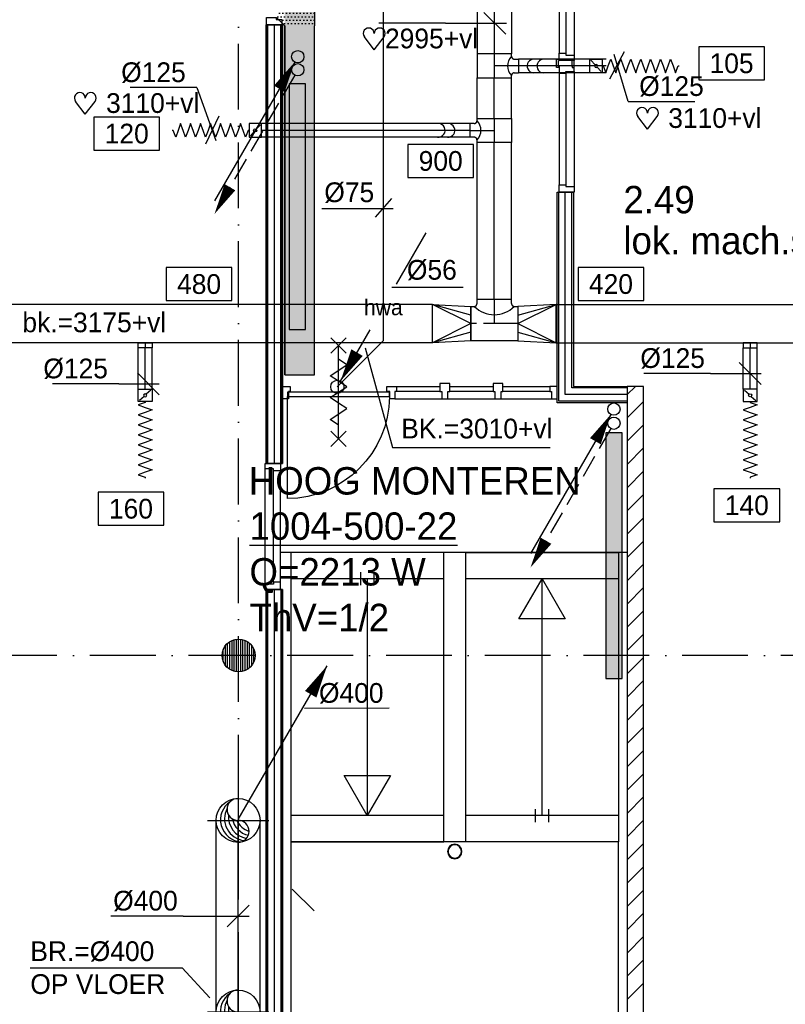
# Model space of a CAD drawing. Extents: x -1448 to 118900, y -195097 to 442500.
# Tile 5 of 103: x 21270 to 28250, y 372992 to 381970. Entities that reach past the tile are written whole.
import ezdxf
from ezdxf.enums import TextEntityAlignment as Align

# ---------------------------------------------------------------- set-up
doc = ezdxf.new("R2010")
doc.units = 0
doc.header["$LTSCALE"] = 100
for name, pattern in [('2322122', [47, 40, -7]), ('B-SL0', [100000000.0, 0, -100000000.0]), ('CENTER2', [11.25, 7.5, -1.25, 1.25, -1.25]), ('CENTER4', [5, 3.125, -0.625, 0.625, -0.625]), ('DASHDOT', [9, 6, -1.5, 0, -1.5]), ('LURETOUR', [6, 4, -2])]:
    doc.linetypes.add(name, pattern=pattern)
doc.layers.get('0').update_dxf_attribs({"linetype": 'CONTINUOUS'})
for name, color, linetype in [('AL$1----_ALGEMEEN', 7, 'CONTINUOUS'), ('AL$7----_STRAMIEN', 1, 'DASHDOT'), ('AL22----_BINNENWAND', 7, 'CONTINUOUS'), ('AL24----_TRAPPEN', 7, 'CONTINUOUS'), ('AL28----_KONSTRUKTIE', 3, 'CONTINUOUS'), ('AL32----_BINNENKOZ', 7, 'CONTINUOUS'), ('ALL-----_REFLIJNEN', 8, 'CONTINUOUS'), ('ALXAA---_GEWBETON', 12, 'CONTINUOUS'), ('ALXAB---_PREFABBETON', 1, 'CONTINUOUS'), ('BOUW', 8, 'CONTINUOUS'), ('KABELGOOT1', 8, 'CONTINUOUS'), ('WI561---', 1, 'CONTINUOUS'), ('WL521---', 4, 'CONTINUOUS'), ('WL532---', 4, 'CONTINUOUS'), ('WL561---', 4, 'CONTINUOUS'), ('WL561---_AANVOER', 4, 'CONTINUOUS'), ('WL561---_RETOUR', 4, 'CONTINUOUS'), ('WL570---', 3, 'CONTINUOUS'), ('WL570---_HARTLIJN', 1, 'CONTINUOUS'), ('WL570---_RETOUR', 3, 'CONTINUOUS'), ('WL570---_TOEVOER', 3, 'CONTINUOUS'), ('WM570---', 1, 'CONTINUOUS')]:
    doc.layers.add(name, color=color, linetype=linetype)
doc.styles.add('BURO-018', font='BUROFONT.shx', dxfattribs={"height": 180})
doc.styles.add('BURO-025', font='BUROFONT.shx', dxfattribs={"height": 250})
doc.styles.get("Standard").update_dxf_attribs({"font": 'ISOCP'})
pattern_1 = [(0, (0, 558400.235), (15.875, 31.75), [0, -31.75])]

# ---------------------------------------------------------------- blocks, each defined once
blk = doc.blocks.new('RONDBUIS219X8')
at = {"color": 0, "linetype": 'CONTINUOUS'}
for points in [[(109.55, 0, 1), (-109.55, 0, 1)], [(101.55, 0, 1), (-101.55, 0, 1)]]:
    blk.add_lwpolyline(points, format="xyb", close=True, dxfattribs=at)
blk = doc.blocks.new('2322401')
at = {"color": 0, "linetype": 'CONTINUOUS'}
for p, q in [((-0.5, 0.5, 1), (-0.5, 0.5)), ((-0.5, 0.5, 1), (-0.5, -0.5, 1)), ((0.5, 0.5, 1), (-0.5, 0.5, 1)), ((0.5, 0.5), (-0.5, 0.5)), ((-0.5, 0.5), (-0.5, -0.5)), ((0.5, 0.5, 1), (0.5, 0.5)), ((0.5, -0.5, 1), (0.5, 0.5, 1)), ((0.5, -0.5), (0.5, 0.5)), ((-0.5, -0.5, 1), (-0.5, -0.5)), ((-0.5, -0.5, 1), (0.5, -0.5, 1)), ((-0.5, -0.5), (0.5, -0.5)), ((0.5, -0.5, 1), (0.5, -0.5))]:
    blk.add_line(p, q, dxfattribs=at)
blk = doc.blocks.new('LDV2108')
at = {"color": 0, "linetype": 'CONTINUOUS'}
for p, q in [((-0.25, -0.433), (-1.187, -2.057)), ((-1.562, -2.706), (-2.5, -4.33)), ((-2.875, -4.98), (-3.812, -6.603)), ((-4.187, -7.253), (-5.125, -8.877)), ((-5.5, -9.526), (-6.437, -11.15))]:
    blk.add_line(p, q, dxfattribs=at)
blk.add_lwpolyline([(-6.75, -11.691, 0, 1, 0), (-5.5, -9.526, 1, 1, 0)], format="xyseb", dxfattribs=at)
blk.add_circle((0, 0), 0.5, dxfattribs=at)
blk = doc.blocks.new('LDV4107')
at = {"color": 0, "linetype": 'CONTINUOUS'}
blk.add_line((-0.25, -0.433), (-6.75, -11.691), dxfattribs=at)
blk.add_lwpolyline([(-0.25, -0.433, 0, 1, 0), (-1.5, -2.598, 1, 1, 0)], format="xyseb", dxfattribs=at)
blk.add_circle((0, 0), 0.5, dxfattribs=at)
blk = doc.blocks.new('LU-2D-K-15E')
at = {"color": 0, "linetype": 'CONTINUOUS'}
for p, q in [((-0.5, 175), (0.5, 175)), ((-0.5, -175), (0.5, -175))]:
    blk.add_line(p, q, dxfattribs=at)
blk = doc.blocks.new('*U79', base_point=(31462.9, 20621.4))
at = {"layer": 'WM570---', "linetype": 'CONTINUOUS'}
for p, q in [((31363.2, 20721.1), (31562.6, 20521.7)), ((31194.6, 20621.4), (30588.1, 20621.4)), ((31194.6, 20621.4), (31562.9, 20621.4))]:
    blk.add_line(p, q, dxfattribs=at)
at = {"layer": 'WM570---', "linetype": 'CONTINUOUS', "style": 'BURO-018'}
blk.add_text('%%c125', height=180, dxfattribs=at).set_placement((31094.6, 20671.4), align=Align.RIGHT)
blk = doc.blocks.new('LU-1D-BO-10E-7D2C')
at = {"color": 0, "linetype": 'CONTINUOUS'}
for p, q in [((-62.5, 0), (62.5, 0)), ((-62.5, -44.2), (-62.5, 0)), ((62.5, 0), (62.5, -44.2)), ((62.5, -44.2), (-62.5, -44.2))]:
    blk.add_line(p, q, dxfattribs=at)
at = {"layer": 'WL570---_HARTLIJN', "linetype": 'CENTER4'}
blk.add_line((0, 0), (0, -44.2), dxfattribs=at)
blk = doc.blocks.new('LU-1D-KL-7D70')
at = {"color": 0, "linetype": 'CONTINUOUS'}
for p, q in [((-56.4, 62.5), (-56.4, -62.5)), ((56.4, 62.5), (-56.4, 62.5)), ((47, 52), (9.5, 10.5)), ((56.4, -62.5), (56.4, 62.5)), ((-56.4, -62.5), (56.4, -62.5)), ((-9.5, -10.5), (-47, -52))]:
    blk.add_line(p, q, dxfattribs=at)
blk.add_circle((0, 0), 14.1, dxfattribs=at)
blk = doc.blocks.new('LU-1D-F-7D2BC')
at = {"color": 0, "linetype": 'CONTINUOUS'}
for p, q in [((-350, 0), (-341.2, 0)), ((-341.2, 0), (-318.5, 62.5)), ((-318.5, 62.5), (-295.7, 0)), ((-295.7, 0), (-273, -62.5)), ((-273, -62.5), (-250.2, 0)), ((-250.2, 0), (-227.5, 62.5)), ((-227.5, 62.5), (-204.7, 0)), ((-204.7, 0), (-182, -62.5)), ((-182, -62.5), (-159.2, 0)), ((-159.2, 0), (-136.5, 62.5)), ((-136.5, 62.5), (-113.7, 0)), ((-113.7, 0), (-91, -62.5)), ((-91, -62.5), (-68.2, 0)), ((-68.2, 0), (-45.5, 62.5)), ((-45.5, 62.5), (-22.7, 0)), ((-22.7, 0), (0, -62.5)), ((0, -62.5), (22.7, 0)), ((22.7, 0), (45.5, 62.5)), ((45.5, 62.5), (68.2, 0)), ((68.2, 0), (91, -62.5)), ((91, -62.5), (113.7, 0)), ((113.7, 0), (136.5, 62.5)), ((136.5, 62.5), (159.2, 0)), ((159.2, 0), (182, -62.5)), ((182, -62.5), (204.7, 0)), ((204.7, 0), (227.5, 62.5)), ((227.5, 62.5), (250.2, 0)), ((250.2, 0), (273, -62.5)), ((273, -62.5), (295.7, 0)), ((295.7, 0), (318.5, 62.5)), ((318.5, 62.5), (341.2, 0)), ((341.2, 0), (350, 0))]:
    blk.add_line(p, q, dxfattribs=at)
blk = doc.blocks.new('LU-1D-K-7D')
at = {"color": 0, "linetype": 'CONTINUOUS'}
for p, q in [((-0.5, 62.5), (0.5, 62.5)), ((-0.5, -62.5), (0.5, -62.5))]:
    blk.add_line(p, q, dxfattribs=at)
at = {"layer": 'WL570---_HARTLIJN', "linetype": 'CENTER2'}
blk.add_line((-0.5, 0), (0.5, 0), dxfattribs=at)
blk = doc.blocks.new('LU-ORND')
at = {"color": 0, "linetype": 'CONTINUOUS'}
for p, q in [((-3, 1.5), (-3, -1.5)), ((3, 1.5), (-3, 1.5)), ((3, -1.5), (3, 1.5)), ((-3, -1.5), (3, -1.5))]:
    blk.add_line(p, q, dxfattribs=at)
blk = doc.blocks.new('LU-1D-VR-13B15E15E')
at = {"color": 0, "linetype": 'CONTINUOUS'}
for p, q in [((350, 175), (0, 157.5)), ((0, 78.75), (350, 175)), ((0, 0), (350, 175)), ((0, 157.5), (0, -157.5)), ((350, -175), (350, 175)), ((0, 0), (350, -175)), ((0, -78.75), (350, -175)), ((0, -157.5), (350, -175))]:
    blk.add_line(p, q, dxfattribs=at)
blk = doc.blocks.new('LU-1D-T--5A-13B13B-Q1')
at = {"color": 0, "linetype": 'CONTINUOUS'}
for p, q in [((-213.5, -157.5), (-213.5, 157.5)), ((-213.5, 157.5), (213.5, 157.5)), ((213.5, 157.5), (213.5, -157.5)), ((-182.7, -157.5), (-213.5, -157.5)), ((213.5, -157.5), (182.7, -157.5)), ((-157.5, -182.7), (-157.5, -221.6)), ((-157.5, -221.6), (157.5, -221.6)), ((157.5, -182.7), (157.5, -221.6))]:
    blk.add_line(p, q, dxfattribs=at)
at = {"color": 0, "linetype": 'CONTINUOUS', "flags": 128}
for points in [[(-157.5, -182.7, 0.02182), (-157.6, -179.9, 0.037214), (-157.9, -178.3, 0.006436), (-158.7, -175, 0.02182), (-159, -174.1, 0.02182), (-159.9, -172.1, 0.02182), (-160.9, -170.1, 0.02182), (-162.1, -168.2, 0.02182), (-163.4, -166.5, 0.02182), (-164.9, -164.9, 0.02182), (-166.5, -163.4, 0.02182), (-168.2, -162.1, 0.02182), (-170.1, -160.9, 0.02182), (-172.1, -159.9, 0.02182), (-174.1, -159, 0.02182), (-175, -158.7, 0.006436), (-178.3, -157.9, 0.037214), (-179.9, -157.6, 0.02182), (-182.7, -157.5)], [(182.7, -157.5, 0.02182), (179.9, -157.6, 0.037214), (178.3, -157.9, 0.006436), (175, -158.7, 0.02182), (174.1, -159, 0.02182), (172.1, -159.9, 0.02182), (170.1, -160.9, 0.02182), (168.2, -162.1, 0.02182), (166.5, -163.4, 0.02182), (164.9, -164.9, 0.02182), (163.4, -166.5, 0.02182), (162.1, -168.2, 0.02182), (160.9, -170.1, 0.02182), (159.9, -172.1, 0.02182), (159, -174.1, 0.02182), (158.7, -175, 0.006436), (157.9, -178.3, 0.037214), (157.6, -179.9, 0.02182), (157.5, -182.7)]]:
    blk.add_lwpolyline(points, format="xyb", dxfattribs=at)
at = {"color": 0, "linetype": 'CONTINUOUS'}
blk.add_arc((0, -340.2), 258.4, 45, 135, dxfattribs=at)
at = {"layer": 'WL570---_HARTLIJN', "linetype": 'CENTER4'}
for p, q in [((-213.5, 0), (213.5, 0)), ((0, -221.6), (0, 0))]:
    blk.add_line(p, q, dxfattribs=at)
blk = doc.blocks.new('LU-1D-BO-5A-7D2C')
at = {"color": 0, "linetype": 'CONTINUOUS'}
for p, q in [((62.5, 44.2), (-62.5, 44.2)), ((-62.5, 44.2), (-62.5, 0)), ((-62.5, 0), (62.5, 0)), ((62.5, 0), (62.5, 44.2))]:
    blk.add_line(p, q, dxfattribs=at)
at = {"layer": 'WL570---_HARTLIJN', "linetype": 'CENTER4'}
blk.add_line((0, 0), (0, 44.2), dxfattribs=at)
blk = doc.blocks.new('LU-1D-K-13B')
at = {"color": 0, "linetype": 'CONTINUOUS'}
for p, q in [((-0.5, 157.5), (0.5, 157.5)), ((-0.5, -157.5), (0.5, -157.5))]:
    blk.add_line(p, q, dxfattribs=at)
at = {"layer": 'WL570---_HARTLIJN', "linetype": 'CENTER2'}
blk.add_line((-0.5, 0), (0.5, 0), dxfattribs=at)
blk = doc.blocks.new('LU-1D-T--5A-13B7D5-Q7')
at = {"color": 0, "linetype": 'CONTINUOUS'}
for p, q in [((-109.1, -157.5), (-109.1, 157.5)), ((-109.1, 157.5), (109.1, 157.5)), ((109.1, 157.5), (109.1, -157.5)), ((-87.7, -157.5), (-109.1, -157.5)), ((109.1, -157.5), (87.7, -157.5)), ((-62.5, -182.7), (-62.5, -221.6)), ((-62.5, -221.6), (62.5, -221.6)), ((62.5, -182.7), (62.5, -221.6))]:
    blk.add_line(p, q, dxfattribs=at)
at = {"color": 0, "linetype": 'CONTINUOUS', "flags": 128}
for points in [[(-62.5, -182.7, 0.02182), (-62.6, -179.9, 0.037214), (-62.9, -178.3, 0.006436), (-63.7, -175, 0.02182), (-64, -174.1, 0.02182), (-64.9, -172.1, 0.02182), (-65.9, -170.1, 0.02182), (-67.1, -168.2, 0.02182), (-68.4, -166.5, 0.02182), (-69.9, -164.9, 0.02182), (-71.5, -163.4, 0.02182), (-73.2, -162.1, 0.02182), (-75.1, -160.9, 0.02182), (-77.1, -159.9, 0.02182), (-79.1, -159, 0.02182), (-80, -158.7, 0.006436), (-83.3, -157.9, 0.037214), (-84.9, -157.6, 0.02182), (-87.7, -157.5)], [(87.7, -157.5, 0.02182), (84.9, -157.6, 0.037214), (83.3, -157.9, 0.006436), (80, -158.7, 0.02182), (79.1, -159, 0.02182), (77.1, -159.9, 0.02182), (75.1, -160.9, 0.02182), (73.2, -162.1, 0.02182), (71.5, -163.4, 0.02182), (69.9, -164.9, 0.02182), (68.4, -166.5, 0.02182), (67.1, -168.2, 0.02182), (65.9, -170.1, 0.02182), (64.9, -172.1, 0.02182), (64, -174.1, 0.02182), (63.7, -175, 0.006436), (62.9, -178.3, 0.037214), (62.6, -179.9, 0.02182), (62.5, -182.7)]]:
    blk.add_lwpolyline(points, format="xyb", dxfattribs=at)
at = {"color": 0, "linetype": 'CONTINUOUS'}
blk.add_arc((0, -245.2), 124, 45, 135, dxfattribs=at)
at = {"layer": 'WL570---_HARTLIJN', "linetype": 'CENTER4'}
for p, q in [((-109.1, 0), (109.1, 0)), ((0, -221.6), (0, 0))]:
    blk.add_line(p, q, dxfattribs=at)
blk = doc.blocks.new('HART')
at = {"color": 1}
for q in [(-39.7, 52.4), (39.7, 52.4)]:
    blk.add_line((0, 0), q, dxfattribs=at)
for centre, start, end in [((-22.1, 65.7), 0, 217.1867), ((22.1, 65.7), 322.8133, 180)]:
    blk.add_arc(centre, 22.1, start, end, dxfattribs=at)
blk = doc.blocks.new('*U62', base_point=(76987.4, 25183.2))
at = {"layer": 'WM570---', "linetype": 'CONTINUOUS'}
for p, q in [((76920.7, 25058.9), (77054, 25307.4)), ((77087.2, 24852.4), (76958.5, 25278.9)), ((77087.2, 24852.4), (77693.7, 24852.4))]:
    blk.add_line(p, q, dxfattribs=at)
at = {"layer": 'WM570---', "linetype": 'CONTINUOUS', "style": 'BURO-018'}
blk.add_text('%%c125', height=180, dxfattribs=at).set_placement((77187.2, 24902.4))
blk = doc.blocks.new('*U63', base_point=(73844.3, 38488.7))
at = {"layer": 'WM570---', "linetype": 'CONTINUOUS'}
for p, q in [((73703.4, 38877), (73097, 38877)), ((73703.4, 38877), (73878.4, 38394.7)), ((73904, 38616.4), (73784.6, 38361))]:
    blk.add_line(p, q, dxfattribs=at)
at = {"layer": 'WM570---', "linetype": 'CONTINUOUS', "style": 'BURO-018'}
blk.add_text('%%c125', height=180, dxfattribs=at).set_placement((73603.4, 38927), align=Align.RIGHT)
blk = doc.blocks.new('EH100000')
at = {"linetype": 'BYBLOCK'}
for p, q in [((1, 0.5), (0, 0.5)), ((1, 0.5, 1), (0, 0.5, 1)), ((0, -0.5, 1), (1, -0.5, 1)), ((1, -0.5), (0, -0.5))]:
    blk.add_line(p, q, dxfattribs=at)
at = {"linetype": 'BYBLOCK', "invisible_edges": 15}
for points in [[(1, -0.5), (0, -0.5), (0, 0.5), (1, 0.5)], [(0, 0.5), (1, 0.5), (1, 0.5, 1), (0, 0.5, 1)], [(0, -0.5, 1), (1, -0.5, 1), (1, -0.5), (0, -0.5)]]:
    blk.add_3dface(points, dxfattribs=at)
blk = doc.blocks.new('EH100005')
blk.add_lwpolyline([(-1, -0.5), (0, -0.5), (0, 0.5), (-1, 0.5)])
blk = doc.blocks.new('KG3FEF')
at = {"linetype": 'B-SL0'}
for p, q in [((-175, 135), (-175, -135)), ((175, -135), (175, 135)), ((-100, -210), (100, -210))]:
    blk.add_line(p, q, dxfattribs=at)
at = {"linetype": 'BYBLOCK'}
for points in [[(-175, 135), (0, 135), (0, 135), (175, 135)], [(-100, -210), (-100, -210), (-175, -135), (-175, -135)], [(175, -135), (175, -135), (100, -210), (100, -210)]]:
    blk.add_lwpolyline(points, dxfattribs=at)
at = {"flags": 3}
blk.add_attdef('HULPSTUK', (0, 0), '', height=1, rotation=270, dxfattribs=at)
blk = doc.blocks.new('*U96', base_point=(27867.4, 20344.2))
at = {"color": 0, "linetype": 'CONTINUOUS'}
for p, q in [((27830.2, 20443.9), (28029.6, 20244.5)), ((27567.4, 20344.2), (26960.9, 20344.2)), ((27567.4, 20344.2), (28029.9, 20344.2))]:
    blk.add_line(p, q, dxfattribs=at)
at = {"layer": 'WM570---', "linetype": 'CONTINUOUS', "style": 'BURO-018'}
blk.add_text('%%c125', height=180, dxfattribs=at).set_placement((27517.4, 20394.2), align=Align.RIGHT)
blk = doc.blocks.new('LU-1D-T-5A-13B7D5ADADD')
at = {"color": 0, "linetype": 'CONTINUOUS'}
for p, q in [((-62.5, 182.7), (-62.5, 221.6)), ((-62.5, 221.6), (62.5, 221.6)), ((62.5, 182.7), (62.5, 221.6)), ((-87.7, 157.5), (-109.1, 157.5)), ((-109.1, 157.5), (-109.1, -157.5)), ((109.1, 157.5), (87.7, 157.5)), ((109.1, -157.5), (109.1, 157.5)), ((-109.1, -157.5), (109.1, -157.5))]:
    blk.add_line(p, q, dxfattribs=at)
at = {"color": 0, "linetype": 'CONTINUOUS', "flags": 128}
for points in [[(-87.7, 157.5, 0.02182), (-84.9, 157.6, 0.037214), (-83.3, 157.9, 0.006436), (-80, 158.7, 0.02182), (-79.1, 159, 0.02182), (-77.1, 159.9, 0.02182), (-75.1, 160.9, 0.02182), (-73.2, 162.1, 0.02182), (-71.5, 163.4, 0.02182), (-69.9, 164.9, 0.02182), (-68.4, 166.5, 0.02182), (-67.1, 168.2, 0.02182), (-65.9, 170.1, 0.02182), (-64.9, 172.1, 0.02182), (-64, 174.1, 0.02182), (-63.7, 175, 0.006436), (-62.9, 178.3, 0.037214), (-62.6, 179.9, 0.02182), (-62.5, 182.7)], [(62.5, 182.7, 0.02182), (62.6, 179.9, 0.037214), (62.9, 178.3, 0.006436), (63.7, 175, 0.02182), (64, 174.1, 0.02182), (64.9, 172.1, 0.02182), (65.9, 170.1, 0.02182), (67.1, 168.2, 0.02182), (68.4, 166.5, 0.02182), (69.9, 164.9, 0.02182), (71.5, 163.4, 0.02182), (73.2, 162.1, 0.02182), (75.1, 160.9, 0.02182), (77.1, 159.9, 0.02182), (79.1, 159, 0.02182), (80, 158.7, 0.006436), (83.3, 157.9, 0.037214), (84.9, 157.6, 0.02182), (87.7, 157.5)]]:
    blk.add_lwpolyline(points, format="xyb", dxfattribs=at)
at = {"color": 0, "linetype": 'CONTINUOUS'}
blk.add_arc((0, 245.2), 124, 225, 315, dxfattribs=at)
at = {"layer": 'WL570---_HARTLIJN', "linetype": 'CENTER4'}
for p, q in [((0, 221.6), (0, 0)), ((-109.1, 0), (109.1, 0))]:
    blk.add_line(p, q, dxfattribs=at)
blk = doc.blocks.new('LU-1-KI2')
at = {"color": 0, "linetype": 'CONTINUOUS'}
blk.add_circle((0, 0), 0.5, dxfattribs=at)
for centre, start, end in [((0.098, 0.01), 122.9221, 266.9628), ((0.191, 0.038), 151.6522, 263.7819), ((0.278, 0.084), 174.6069, 260.2716), ((0.354, 0.146), 192.3501, 256.1233), ((0.416, 0.222), 206.1028, 250.6419)]:
    blk.add_arc(centre, 0.5, start, end, dxfattribs=at)
at = {"layer": 'WL570---_HARTLIJN', "linetype": 'CENTER4'}
for p, q in [((0, 0.7), (0, -0.7)), ((-0.7, 0), (0.7, 0))]:
    blk.add_line(p, q, dxfattribs=at)
at = {"layer": 'WL570---_HARTLIJN', "color": 0, "linetype": 'CONTINUOUS'}
for centre, start, end in [((0, 0.25), 90, 270), ((0, -0.25), 270, 90)]:
    blk.add_arc(centre, 0.25, start, end, dxfattribs=at)
blk = doc.blocks.new('LDV3')
at = {"color": 0, "linetype": 'CONTINUOUS'}
for p, q in [((4.5, 7.794), (6.75, 11.691)), ((0.25, 0.433), (2.5, 4.33))]:
    blk.add_line(p, q, dxfattribs=at)
blk.add_lwpolyline([(0.25, 0.433, 0, 1, 0), (1.5, 2.598, 1, 1, 0)], format="xyseb", dxfattribs=at)
blk.add_circle((0, 0), 0.5, dxfattribs=at)
at = {"color": 0, "linetype": 'CONTINUOUS', "style": 'BURO-018'}
blk.add_attdef('LD_TEXT1', text='', height=1.8, dxfattribs=at).set_placement((3.5, 6.062), align=Align.MIDDLE)
blk = doc.blocks.new('LU-PIJL1')
at = {"color": 0, "linetype": 'CONTINUOUS'}
blk.add_line((0, 0), (10.12, 17.54), dxfattribs=at)
blk.add_lwpolyline([(10.12, 17.54, 0, 1.5, 0), (8.25, 14.29, 1.5, 1.5, 0)], format="xyseb", dxfattribs=at)
blk = doc.blocks.new('LU-1D-K-190')
at = {"color": 0, "linetype": 'CONTINUOUS'}
for p, q in [((-0.5, 200), (0.5, 200)), ((-0.5, -200), (0.5, -200))]:
    blk.add_line(p, q, dxfattribs=at)
at = {"layer": 'WL570---_HARTLIJN', "linetype": 'CENTER2'}
blk.add_line((-0.5, 0), (0.5, 0), dxfattribs=at)
blk = doc.blocks.new('*U146', base_point=(23060.7, 15397))
at = {"color": 0, "linetype": 'CONTINUOUS'}
for p, q in [((23161, 15297.3), (23360.4, 15496.7)), ((22760.7, 15397), (22100.7, 15397)), ((22760.7, 15397), (23360.7, 15397))]:
    blk.add_line(p, q, dxfattribs=at)
at = {"layer": 'WM570---', "linetype": 'CONTINUOUS', "style": 'BURO-018'}
blk.add_text('%%c400', height=180, dxfattribs=at).set_placement((22710.7, 15447), align=Align.RIGHT)
blk = doc.blocks.new('CVRINFO2')
at = {"color": 0, "linetype": 'CONTINUOUS', "style": 'BURO-025'}
for tag, p in [('CV_TEXT125', (0, 0)), ('CV_TEXT225', (0, -4.167)), ('CV_TEXT325', (0, -8.333)), ('CV_TEXT425', (0, -12.5))]:
    blk.add_attdef(tag, p, '', height=2.5, dxfattribs=at)
blk = doc.blocks.new('CVHATCH1')
at = {"color": 0, "linetype": 'CONTINUOUS'}
blk.add_solid([(-0.5, -0.5), (0.5, -0.5), (-0.5, 0.5), (0.5, 0.5)], dxfattribs=at)

msp = doc.modelspace()

# ---------------------------------------------------------------- hatches: boundary and pattern name
at = {"layer": 'ALXAA---_GEWBETON'}
h = msp.add_hatch(dxfattribs=at)
h.set_pattern_fill('GEWPBET', color=8, scale=100, angle=90, style=0)
h.set_pattern_definition([(90, (23265.565, 376172.732), (-20, 6e-15), [])])
edge = h.paths.add_edge_path()
edge.add_arc((23265.6, 376172.7), 150, 0, 360)
at = {"layer": 'WM570---', "linetype": 'CONTINUOUS'}
h = msp.add_hatch(dxfattribs=at)
h.set_pattern_fill('DOTS', color=8, scale=20, style=0)
h.set_pattern_definition(pattern_1)
h.paths.add_polyline_path([(23686.1, 405067.3), (23686.1, 378730.2), (23956.1, 378730.2), (23956.1, 405067.3)])
h = msp.add_hatch(dxfattribs=at)
h.set_pattern_fill('DOTS', color=8, scale=20, style=0)
h.set_pattern_definition(pattern_1)
h.paths.add_polyline_path([(23612.1, 381989.6), (23687.1, 381914.6), (23957.1, 381914.6), (23957.1, 382089.6), (23957.1, 382264.6), (23687.1, 382264.6), (23612.1, 382189.6)])

# ---------------------------------------------------------------- linework, layer by layer
at = {"layer": 'AL$1----_ALGEMEEN', "color": 8}
msp.add_lwpolyline([(25334.9, 376432.7), (25334.9, 376432.7)], dxfattribs=at)
at = {"layer": 'AL$7----_STRAMIEN', "color": 1}
msp.add_line((33310.7, 376172.7), (13811.9, 376172.7), dxfattribs=at)
msp.add_lwpolyline([(23265.4, 371249), (23265.4, 439880.9)], dxfattribs=at)
at = {"layer": 'AL22----_BINNENWAND', "color": 8}
for p, q in [((23515.4, 377924.4), (23515.4, 381921.7)), ((23515.4, 381921.7), (23665.4, 381921.7)), ((23515.4, 381921.7), (23515.4, 377924.4)), ((23665.4, 381921.7), (23515.4, 381921.7)), ((23665.4, 381921.7), (23665.4, 377924.4)), ((23665.4, 377924.4), (23665.4, 381921.7)), ((26169.1, 378476.7), (26169.1, 380397.7)), ((26169.1, 380397.7), (26319.1, 380397.7)), ((26319.1, 380397.7), (26319.1, 378626.7)), ((24106.1, 378928.7), (24246.1, 379068.7)), ((24246.1, 378928.7), (24106.1, 379068.7)), ((24176.1, 378148.7), (24176.1, 378998.7)), ((24251.1, 378823.7), (24176.1, 378873.7)), ((24101.1, 378723.7), (24251.1, 378823.7)), ((24176.1, 378673.7), (24101.1, 378723.7)), ((24251.1, 378623.7), (24176.1, 378673.7)), ((24101.1, 378523.7), (24251.1, 378623.7)), ((24616.1, 378626.7), (24706.1, 378626.7)), ((24616.1, 378579.7), (24616.1, 378626.7)), ((24643.1, 378579.7), (24616.1, 378579.7)), ((24643.1, 378512.7), (24643.1, 378579.7)), ((24706.1, 378579.7), (24689.1, 378579.7)), ((24689.1, 378579.7), (24689.1, 378512.7)), ((24706.1, 378626.7), (25101.1, 378626.7)), ((24706.1, 378626.7), (24706.1, 378579.7)), ((25101.1, 378579.7), (24706.1, 378579.7)), ((25191.1, 378626.7), (25586.1, 378626.7)), ((25586.1, 378579.7), (25191.1, 378579.7)), ((25676.1, 378626.7), (26102.1, 378626.7)), ((26102.1, 378579.7), (25676.1, 378579.7)), ((26808.4, 378611.7), (26304.1, 378611.7)), ((26319.1, 378626.7), (26808.4, 378626.7)), ((26808.4, 378626.7), (26808.4, 378476.7)), ((26808.4, 378551.2), (26883.9, 378626.7)), ((26958.4, 378626.7), (26808.4, 378626.7)), ((24641.1, 378573.7), (23711.1, 378573.7)), ((23711.1, 378573.7), (23711.1, 378532.7)), ((23711.1, 378532.7), (24641.1, 378532.7)), ((24176.1, 378473.7), (24101.1, 378523.7)), ((24641.1, 378532.7), (24641.1, 378573.7)), ((24689.1, 378512.7), (24643.1, 378512.7)), ((24689.1, 378512.7), (25118.1, 378512.7)), ((25174.1, 378512.7), (25603.1, 378512.7)), ((25659.1, 378512.7), (26119.1, 378512.7)), ((26808.4, 378491.7), (26184.1, 378491.7)), ((26808.4, 378551.7), (26244.1, 378551.7)), ((26808.4, 378339.1), (26958.4, 378489.1)), ((24101.1, 378323.7), (24251.1, 378423.7)), ((24251.1, 378423.7), (24176.1, 378473.7)), ((26808.4, 378476.7), (26169.1, 378476.7)), ((24176.1, 378273.7), (24101.1, 378323.7)), ((26808.4, 378127), (26958.4, 378277)), ((24106.1, 378078.7), (24246.1, 378218.7)), ((24246.1, 378078.7), (24106.1, 378218.7)), ((26808.4, 377914.8), (26958.4, 378064.8)), ((23508.4, 377924.4), (23647.4, 377924.4)), ((23508.4, 377874.4), (23508.4, 377924.4)), ((23584.4, 377874.4), (23508.4, 377874.4)), ((23665.4, 377924.4), (23515.4, 377924.4)), ((23515.4, 377924.4), (23665.4, 377924.4)), ((23584.4, 377857.4), (23584.4, 377874.4)), ((23647.4, 377924.4), (23647.4, 377857.4)), ((23647.4, 377857.4), (23584.4, 377857.4)), ((26808.4, 377702.7), (26958.4, 377852.7)), ((26808.4, 377490.6), (26958.4, 377640.6)), ((23515.4, 372662.7), (23515.4, 376774.4)), ((23515.4, 376774.4), (23665.4, 376774.4)), ((23515.4, 376774.4), (23515.4, 372662.7)), ((23665.4, 376774.4), (23515.4, 376774.4)), ((23665.4, 376774.4), (23665.4, 372662.7)), ((23665.4, 372662.7), (23665.4, 376774.4))]:
    msp.add_line(p, q, dxfattribs=at)
at = {"layer": 'AL22----_BINNENWAND', "color": 8, "linetype": 'CONTINUOUS'}
for p, q in [((23530.4, 377924.4), (23530.4, 381921.7)), ((23530.4, 381921.7), (23530.4, 377924.4)), ((23650.4, 377924.4), (23650.4, 381921.7)), ((23650.4, 381921.7), (23650.4, 377924.4)), ((26184.1, 378491.7), (26184.1, 380397.7)), ((26304.1, 378611.7), (26304.1, 380397.7)), ((23530.4, 376774.4), (23530.4, 372662.7)), ((23530.4, 376774.4), (23530.4, 372662.7)), ((23650.4, 376774.4), (23650.4, 372662.7)), ((23650.4, 376774.4), (23650.4, 372662.7))]:
    msp.add_line(p, q, dxfattribs=at)
at = {"layer": 'AL22----_BINNENWAND', "color": 8}
for points in [[(23669.1, 378626.7), (23736.1, 378626.7), (23736.1, 378579.7), (23719.1, 378579.7), (23719.1, 378512.7), (23669.1, 378512.7)], [(25191.1, 378651.7), (25101.1, 378651.7), (25101.1, 378579.7), (25118.1, 378579.7), (25118.1, 378512.7), (25174.1, 378512.7), (25174.1, 378579.7), (25191.1, 378579.7)], [(25676.1, 378651.7), (25586.1, 378651.7), (25586.1, 378579.7), (25603.1, 378579.7), (25603.1, 378512.7), (25659.1, 378512.7), (25659.1, 378579.7), (25676.1, 378579.7)], [(26169.1, 378626.7), (26102.1, 378626.7), (26102.1, 378579.7), (26119.1, 378579.7), (26119.1, 378512.7), (26169.1, 378512.7)]]:
    msp.add_lwpolyline(points, close=True, dxfattribs=at)
msp.add_lwpolyline([(24641.1, 378532.7, -0.408724), (23711.1, 377602.7), (23711.1, 378532.7)], format="xyb", dxfattribs=at)
at = {"layer": 'AL24----_TRAPPEN', "color": 8}
for points in [[(23742.8, 377112.7), (23742.8, 374908.3), (23742.8, 374472.7), (25137.7, 374472.7), (25137.7, 375556.5), (25137.7, 377112.7), (23742.8, 377112.7)], [(25137.7, 376872.7), (23742.8, 376872.7)], [(24438.7, 376872.7), (24438.7, 374712.7)], [(26729.8, 376872.7), (25334.9, 376872.7)], [(26032.4, 374712.7), (26032.4, 376872.7)], [(25137.7, 374712.7), (23742.8, 374712.7)], [(26729.8, 374712.7), (25334.9, 374712.7)], [(25137.7, 374472.7), (23742.8, 374472.7)], [(26729.8, 374472.7), (25334.9, 374472.7)]]:
    msp.add_lwpolyline(points, dxfattribs=at)
for points in [[(26729.8, 377112.7), (26729.8, 374472.7), (25337.7, 374472.7), (25337.7, 377112.7)], [(26032.4, 376872.7), (26244, 376506.2), (25820.8, 376506.2)], [(24438.7, 374712.7), (24227.1, 375079.3), (24650.4, 375079.3)], [(23742.8, 374472.7), (23742.8, 372822.7), (26729.8, 372822.7), (26729.8, 374472.7)]]:
    msp.add_lwpolyline(points, close=True, dxfattribs=at)
at = {"layer": 'AL28----_KONSTRUKTIE', "color": 8}
for p, q in [((26808.4, 378626.7), (26808.4, 372662.7)), ((26958.4, 372662.7), (26958.4, 378626.7))]:
    msp.add_line(p, q, dxfattribs=at)
msp.add_circle((23265.6, 376172.7), 150, dxfattribs=at)
at = {"layer": 'AL32----_BINNENKOZ', "color": 8}
for p, q in [((26163.6, 381597.8), (26163.6, 381610.3)), ((26163.6, 381610.3), (26181.6, 381610.3)), ((26163.6, 381535.2), (26163.6, 381597.8)), ((26181.6, 381547.7), (26181.6, 381597.8)), ((26181.6, 381597.8), (26187.1, 381597.8)), ((26181.6, 381547.7), (26181.6, 381535.2)), ((26187.1, 381547.7), (26181.6, 381547.7)), ((26306.6, 381597.8), (26301.1, 381597.8)), ((26301.1, 381547.7), (26306.6, 381547.7)), ((26324.6, 381610.3), (26306.6, 381610.3)), ((26306.6, 381547.7), (26306.6, 381597.8)), ((26306.6, 381547.7), (26306.6, 381535.2)), ((26324.6, 381597.8), (26324.6, 381610.3)), ((26324.6, 381535.2), (26324.6, 381597.8)), ((26181.6, 381535.2), (26163.6, 381535.2)), ((26306.6, 381535.2), (26324.6, 381535.2)), ((23508.4, 376824.4), (23508.4, 377874.4)), ((23584.4, 376841.4), (23584.4, 377857.4)), ((23647.4, 376841.4), (23647.4, 377857.4)), ((26814.3, 377112.7), (23644.8, 377112.7)), ((24380.2, 376812.7), (24380.2, 376932.7)), ((24500.2, 376812.7), (24500.2, 376932.7)), ((25973.9, 374652.7), (25973.9, 374772.7)), ((26093.9, 374652.7), (26093.9, 374772.7))]:
    msp.add_line(p, q, dxfattribs=at)
for points in [[(26187.1, 382680.7), (26187.1, 381664.7)], [(26250.1, 382680.7), (26250.1, 381664.7)], [(26326.1, 382697.7), (26326.1, 381647.7)], [(26326.1, 381597.7), (26187.1, 381597.7), (26187.1, 381664.7), (26250.1, 381664.7), (26250.1, 381647.7), (26326.1, 381647.7), (26326.1, 381597.7)], [(26326.1, 381547.7), (26187.1, 381547.7), (26187.1, 381480.7), (26250.1, 381480.7), (26250.1, 381497.7), (26326.1, 381497.7), (26326.1, 381547.7)], [(26187.1, 381480.7), (26187.1, 380464.7)], [(26250.1, 381480.7), (26250.1, 380464.7)], [(26326.1, 381497.7), (26326.1, 380447.7)], [(26326.1, 380397.7), (26187.1, 380397.7), (26187.1, 380464.7), (26250.1, 380464.7), (26250.1, 380447.7), (26326.1, 380447.7), (26326.1, 380397.7)], [(23508.4, 376774.4), (23647.4, 376774.4), (23647.4, 376841.4), (23584.4, 376841.4), (23584.4, 376824.4), (23508.4, 376824.4), (23508.4, 376774.4)]]:
    msp.add_lwpolyline(points, dxfattribs=at)
msp.add_lwpolyline([(23608.1, 381988.7), (23608.1, 381971.7), (23659.1, 381971.7), (23659.1, 381921.7), (23520.1, 381921.7), (23520.1, 381988.7)], close=True, dxfattribs=at)
at = {"layer": 'ALL-----_REFLIJNEN', "color": 8, "linetype": 'CONTINUOUS'}
for p, q in [((23590.4, 381921.7), (23590.4, 377924.4)), ((26244.1, 378551.7), (26244.1, 380397.7)), ((23590.4, 376774.4), (23590.4, 372662.7))]:
    msp.add_line(p, q, dxfattribs=at)
at = {"layer": 'ALXAB---_PREFABBETON', "color": 8}
for p, q in [((26808.4, 377278.4), (26958.4, 377428.4)), ((26808.4, 377066.3), (26958.4, 377216.3)), ((26808.4, 376854.2), (26958.4, 377004.2)), ((26808.4, 376642), (26958.4, 376792)), ((26808.4, 376429.9), (26958.4, 376579.9)), ((26808.4, 376217.8), (26958.4, 376367.8)), ((26808.4, 376005.6), (26958.4, 376155.6)), ((26808.4, 375793.5), (26958.4, 375943.5)), ((26808.4, 375581.4), (26958.4, 375731.4)), ((26808.4, 375369.3), (26958.4, 375519.3)), ((26808.4, 375157.1), (26958.4, 375307.1)), ((26808.4, 374945), (26958.4, 375095)), ((26808.4, 374732.9), (26958.4, 374882.9)), ((26808.4, 374520.7), (26958.4, 374670.7)), ((26808.4, 374308.6), (26958.4, 374458.6)), ((26808.4, 374096.5), (26958.4, 374246.5)), ((26808.4, 373884.3), (26958.4, 374034.3)), ((26808.4, 373672.2), (26958.4, 373822.2)), ((26808.4, 373460.1), (26958.4, 373610.1)), ((26808.4, 373247.9), (26958.4, 373397.9)), ((26808.4, 373035.8), (26958.4, 373185.8))]:
    msp.add_line(p, q, dxfattribs=at)
at = {"layer": 'WL521---', "linetype": '2322122'}
for q in [(24587.6, 391098.1), (24165.4, 378622.7)]:
    msp.add_line((24587.6, 379044.9), q, dxfattribs=at)
at = {"layer": 'WL532---', "color": 1}
for p, q in [((24514.8, 380169.4), (24663.1, 380340.5)), ((24024.1, 380249.3), (24674.6, 380249.3)), ((24663.1, 379530.7), (25313.6, 379530.7)), ((24419.3, 378978.2), (24669.5, 378069.9)), ((24669.5, 378069.9), (26105.1, 378069.9))]:
    msp.add_line(p, q, dxfattribs=at)
at = {"layer": 'WL570---'}
for centre, start, end in [((25957.5, 381547.6), 83.40948, 266.89796), ((26047.9, 381547.6), 83.40948, 266.89796), ((25086.1, 380960.8), 263.40948, 86.89796), ((25176.5, 380960.8), 263.40948, 86.89796)]:
    msp.add_arc(centre, 62.2, start, end, dxfattribs=at)
at = {"layer": 'WL570---_TOEVOER', "color": 1}
for p, q in [((21366.6, 373323.8), (22751.2, 373323.8)), ((22751.2, 373323.8), (23003, 373051.2))]:
    msp.add_line(p, q, dxfattribs=at)
at = {"layer": 'WM570---', "linetype": 'CONTINUOUS'}
for p, q in [((25501.2, 382036.6), (25700.6, 381837.2)), ((25151.6, 381936.9), (24545.2, 381936.9)), ((25151.6, 381936.9), (25709.1, 381936.9)), ((24637.2, 375691.3), (23866.2, 375689.7)), ((23753.8, 374042.6), (23953.3, 373843.2))]:
    msp.add_line(p, q, dxfattribs=at)

# ---------------------------------------------------------------- block references
at = {"layer": 'AL28----_KONSTRUKTIE', "color": 8, "xscale": 0.6, "yscale": 0.6, "zscale": 0.6}
msp.add_blockref('RONDBUIS219X8', (25236.3, 374385.7), dxfattribs=at)
at = {"layer": 'KABELGOOT1', "rotation": 270.0000000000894}
msp.add_blockref('KG3FEF', (23822.1, 382089.6, 2750), dxfattribs=at)
at = {"layer": 'KABELGOOT1', "yscale": 270, "zscale": 60, "rotation": 270.0000000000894}
for name, p, xscale in [('EH100000', (23822.1, 381914.6, 2750), 3184.257759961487), ('EH100005', (23822.1, 378730.3, 2750), 60)]:
    msp.add_blockref(name, p, dxfattribs=dict(at, xscale=xscale))
at = {"layer": 'WI561---'}
ref = msp.add_blockref('CVRINFO2', (23364.6, 377227.4), dxfattribs=dict(at, xscale=100, yscale=100, zscale=100))
ref.add_attrib('CV_TEXT125', '%%u1004-500-22', (23364.6, 377227.4), dxfattribs={"layer": '0', "color": 2, "linetype": 'CONTINUOUS', "height": 250, "style": 'BURO-025'})
ref.add_attrib('CV_TEXT225', 'Q=2213 W', (23364.6, 376810.8), dxfattribs={"layer": '0', "color": 2, "linetype": 'CONTINUOUS', "height": 250, "style": 'BURO-025'})
ref.add_attrib('CV_TEXT325', 'ThV=1/2', (23364.6, 376394.1), dxfattribs={"layer": '0', "color": 2, "linetype": 'CONTINUOUS', "height": 250, "style": 'BURO-025'})
at = {"layer": 'WL521---', "color": 2}
ref = msp.add_blockref('LDV3', (24165.4, 378622.7), dxfattribs=dict(at, xscale=120, yscale=120, zscale=120))
ref.add_attrib('LD_TEXT1', 'hwa', dxfattribs={"layer": '0', "color": 1, "linetype": 'CONTINUOUS', "height": 144, "style": 'BURO-018'}).set_placement((24585.4, 379350.2), align=Align.MIDDLE)
at = {"layer": 'WL561---', "xscale": 2240, "yscale": 150}
for name, p, zscale, rotation in [('2322401', (23800.4, 380265), 400, 90.00000000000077), ('CVHATCH1', (23800.4, 380265), 2240, 90.00000000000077), ('2322401', (26687.4, 377082.2), 400, 90.00000000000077), ('CVHATCH1', (26687.4, 377082.2), 2240, 90.00000000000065)]:
    msp.add_blockref(name, p, dxfattribs=dict(at, zscale=zscale, rotation=rotation))
at = {"layer": 'WL561---_AANVOER', "color": 2, "xscale": 112.5, "yscale": 112.5, "zscale": 112.5}
for p in [(23805.4, 381632.4), (26687.1, 378419)]:
    msp.add_blockref('LDV4107', p, dxfattribs=at)
at = {"layer": 'WL561---_RETOUR', "color": 2, "xscale": 112.5, "yscale": 112.5, "zscale": 112.5}
for p in [(23805.4, 381513.7), (26687.1, 378290.5)]:
    msp.add_blockref('LDV2108', p, dxfattribs=at)
at = {"layer": 'WL570---_RETOUR', "linetype": 'LURETOUR'}
for name, p, xscale, rotation in [('LU-1D-K-13B', (25596.8, 382004.3), 694.3650143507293, 270), ('LU-1D-K-7D', (26217.6, 381548), 798.29769272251, 180.0000000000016), ('LU-1D-F-7D2BC', (26931.6, 381548), -1, 180), ('LU-1D-K-13B', (25596.8, 381254.3), 369.2957856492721, 90), ('LU-1D-K-7D', (24425.4, 380960.5), 1904.281004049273, 180), ('LU-1D-K-13B', (25596.8, 380135.7), 1431.542125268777, 90.00000000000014), ('LU-2D-K-15E', (21651.6, 379198.3), 6760.004534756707, 180), ('LU-1D-K-7D', (22413.5, 378790.2), 377.7837361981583, 90.00000000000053), ('LU-1D-K-7D', (27929.9, 378790.2), 377.7837361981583, 89.99999999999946), ('LU-1D-F-7D2BC', (22413.5, 378138.4), -1, 90), ('LU-1D-K-190', (23260.7, 373794.1), 1743.44366034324, 90)]:
    msp.add_blockref(name, p, dxfattribs=dict(at, xscale=xscale, rotation=rotation))
for name, p, rotation in [('LU-1D-T-5A-13B7D5ADADD', (25596.8, 381548), 270), ('LU-1D-F-7D2BC', (23010.3, 380960.5), 180), ('LU-1D-T--5A-13B7D5-Q7', (25596.8, 380960.5), 270), ('LU-1D-T--5A-13B13B-Q1', (25596.8, 379198.3), 179.999999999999), ('LU-1D-BO-5A-7D2C', (27929.9, 379023.3), 180), ('LU-1D-F-7D2BC', (27929.9, 378138.4), 270)]:
    msp.add_blockref(name, p, dxfattribs=dict(at, rotation=rotation))
at = {"layer": 'WL570---_RETOUR', "linetype": 'CONTINUOUS', "xscale": -1}
msp.add_blockref('LU-1D-KL-7D70', (26525.1, 381548), dxfattribs=at)
at = {"layer": 'WL570---_RETOUR', "linetype": 'CONTINUOUS'}
for p, rotation in [((23416.8, 380960.5), 359.9999999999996), ((27929.9, 378544.9), 89.9999999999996)]:
    msp.add_blockref('LU-1D-KL-7D70', p, dxfattribs=dict(at, rotation=rotation))
at = {"layer": 'WL570---_RETOUR', "linetype": 'LURETOUR'}
for name, p, xscale in [('LU-1D-VR-13B15E15E', (25383.3, 379198.3), -1), ('LU-2D-K-15E', (28657.2, 379198.3), 4997.047641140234)]:
    msp.add_blockref(name, p, dxfattribs=dict(at, xscale=xscale))
for name, p in [('LU-1D-VR-13B15E15E', (25810.3, 379198.3)), ('LU-1D-BO-10E-7D2C', (22413.5, 379023.3))]:
    msp.add_blockref(name, p, dxfattribs=at)
at = {"layer": 'WL570---_RETOUR', "linetype": 'CONTINUOUS', "xscale": -1, "rotation": 270.0000000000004}
msp.add_blockref('LU-1D-KL-7D70', (22413.5, 378544.9), dxfattribs=at)
at = {"layer": 'WL570---_RETOUR', "xscale": 80, "yscale": 80, "zscale": 80}
msp.add_blockref('LU-PIJL1', (23263, 374676.2), dxfattribs=at)
at = {"layer": 'WL570---_RETOUR', "linetype": 'LURETOUR', "xscale": 400, "yscale": 400, "zscale": 400}
for p in [(23260.7, 374669.1), (23260.7, 372922.4)]:
    msp.add_blockref('LU-1-KI2', p, dxfattribs=at)
at = {"layer": 'WM570---', "xscale": 2.25, "yscale": 2.25, "zscale": 2.25}
for p in [(24502.1, 381696.3), (21867.9, 381107.3), (26993.7, 380970.6)]:
    msp.add_blockref('HART', p, dxfattribs=at)
at = {"layer": 'WM570---'}
ref = msp.add_blockref('LU-ORND', (27760.4, 381572.3), dxfattribs=dict(at, xscale=100, yscale=100, zscale=100))
ref.add_attrib('LU_TEXT1', '105', dxfattribs={"layer": '0', "color": 1, "linetype": 'CONTINUOUS', "height": 180, "style": 'BURO-018'}).set_placement((27760.4, 381572.3), align=Align.MIDDLE)
for name, p in [('*U62', (26718.3, 381555.3)), ('*U63', (23024.5, 380962.5)), ('*U79', (22442.3, 378649.8)), ('*U146', (23060.7, 373797.2))]:
    msp.add_blockref(name, p, dxfattribs=at)
ref = msp.add_blockref('LU-ORND', (22245.6, 380931.2), dxfattribs=dict(at, xscale=100, yscale=100, zscale=100))
ref.add_attrib('LU_TEXT1', '120', dxfattribs={"layer": '0', "color": 1, "linetype": 'CONTINUOUS', "height": 180, "style": 'BURO-018'}).set_placement((22245.6, 380931.2), align=Align.MIDDLE)
ref = msp.add_blockref('LU-ORND', (25108.1, 380682.1), dxfattribs=dict(at, xscale=100, yscale=100, zscale=100))
ref.add_attrib('LU_TEXT1', '900', dxfattribs={"layer": '0', "color": 1, "linetype": 'CONTINUOUS', "height": 180, "style": 'BURO-018'}).set_placement((25108.1, 380682.1), align=Align.MIDDLE)
ref = msp.add_blockref('LU-ORND', (22905.2, 379559.6), dxfattribs=dict(at, xscale=100, yscale=100, zscale=100))
ref.add_attrib('LU_TEXT1', '480', dxfattribs={"layer": '0', "color": 1, "linetype": 'CONTINUOUS', "height": 180, "style": 'BURO-018'}).set_placement((22905.2, 379559.6), align=Align.MIDDLE)
ref = msp.add_blockref('LU-ORND', (26660.5, 379559.6), dxfattribs=dict(at, xscale=100, yscale=100, zscale=100))
ref.add_attrib('LU_TEXT1', '420', dxfattribs={"layer": '0', "color": 1, "linetype": 'CONTINUOUS', "height": 180, "style": 'BURO-018'}).set_placement((26660.5, 379559.6), align=Align.MIDDLE)
at = {"layer": 'WM570---', "linetype": 'CONTINUOUS'}
msp.add_blockref('*U96', (27867.4, 378744.4), dxfattribs=at)
at = {"layer": 'WM570---'}
ref = msp.add_blockref('LU-ORND', (27899.5, 377542.4), dxfattribs=dict(at, xscale=100, yscale=100, zscale=100))
ref.add_attrib('LU_TEXT1', '140', dxfattribs={"layer": '0', "color": 1, "linetype": 'CONTINUOUS', "height": 180, "style": 'BURO-018'}).set_placement((27899.5, 377542.4), align=Align.MIDDLE)
ref = msp.add_blockref('LU-ORND', (22284, 377510.9), dxfattribs=dict(at, xscale=100, yscale=100, zscale=100))
ref.add_attrib('LU_TEXT1', '160', dxfattribs={"layer": '0', "color": 1, "linetype": 'CONTINUOUS', "height": 180, "style": 'BURO-018'}).set_placement((22284, 377510.9), align=Align.MIDDLE)

# ---------------------------------------------------------------- texts
at = {"layer": 'BOUW', "style": 'BURO-025'}
for s, p in [('2.49', (26773.7, 380204)), ('lok. mach.schrijven/kantoorpr.', (26773.7, 379830.9))]:
    msp.add_text(s, height=250, dxfattribs=at).set_placement(p)
at = {"layer": 'BOUW', "color": 2, "style": 'BURO-025'}
msp.add_text('HOOG MONTEREN', height=250, dxfattribs=at).set_placement((23358, 377640.1))
at = {"layer": 'WL532---', "color": 1, "style": 'BURO-018'}
for s, p in [('%%c75', (24046.9, 380306.3)), ('%%c56', (24800.1, 379599.2))]:
    msp.add_text(s, height=180, dxfattribs=at).set_placement(p)
at = {"layer": 'WL570---', "color": 1, "style": 'BURO-018'}
msp.add_text('BK.=3010+vl', height=180, dxfattribs=at).set_placement((24748.6, 378151.8))
at = {"layer": 'WL570---_TOEVOER', "color": 1, "style": 'BURO-018'}
for s, p in [('BR.=%%C400', (21366.6, 373386.7)), ('OP VLOER', (21366.6, 373086.7))]:
    msp.add_text(s, height=180, dxfattribs=at).set_placement(p)
at = {"layer": 'WM570---', "color": 1, "style": 'BURO-018'}
for s, p in [('2995+vl', (24600.4, 381708.6)), ('3110+vl', (22057.3, 381119.5)), ('3110+vl', (27183.1, 380982.9)), ('bk.=3175+vl', (21294.2, 379120))]:
    msp.add_text(s, height=180, dxfattribs=at).set_placement(p)
at = {"layer": 'WM570---', "linetype": 'CONTINUOUS', "style": 'BURO-018'}
msp.add_text('%%c400', height=180, dxfattribs=at).set_placement((24587.2, 375741.3), align=Align.RIGHT)

doc.saveas('drawing.dxf')
